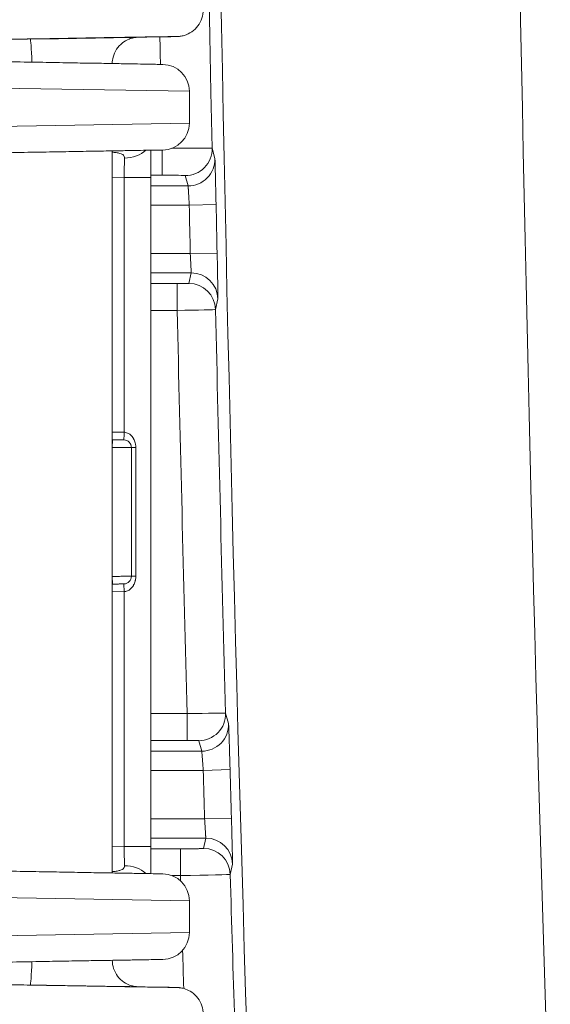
# Model space of a CAD drawing. Header units: inches. Extents: x 0 to 110, y 2 to 70.
# Tile 88 of 129: x 79.91 to 80.602, y 30.614 to 31.898. Entities that reach past the tile are written whole.
import ezdxf

# ---------------------------------------------------------------- set-up
doc = ezdxf.new("R2010")
doc.units = ezdxf.units.IN
doc.header["$LTSCALE"] = 3.25
doc.header["$MEASUREMENT"] = 0
doc.layers.add('Visible (ANSI)', color=7, linetype='Continuous', lineweight=18)
doc.layers.add('Visible Narrow (ANSI)', color=7, linetype='Continuous', lineweight=5)

msp = doc.modelspace()

# ---------------------------------------------------------------- linework, layer by layer
at = {"layer": 'Visible (ANSI)'}
for p, q in [((80.0623, 31.8754), (80.0892, 31.876)), ((80.1312, 31.8051), (80.1312, 31.7634)), ((80.0307, 31.7273), (80.0307, 30.7851)), ((80.0812, 31.6925), (80.0812, 30.8198)), ((80.0309, 31.3504), (80.0307, 31.3504)), ((80.0557, 31.3401), (80.0557, 31.3401)), ((80.0557, 31.1723), (80.0557, 31.3401)), ((80.0307, 31.162), (80.0309, 31.162)), ((80.1312, 30.7489), (80.1312, 30.7073)), ((80.0892, 30.6362), (80.0623, 30.6367))]:
    msp.add_line(p, q, dxfattribs=at)
for centre, radius, start, end in [((80.0962, 31.8051), 0.035, 0, 89), ((80.0962, 31.7634), 0.035, 271, 0), ((80.0457, 31.3401), 0.01, 359.9999, 88.9948), ((80.0457, 31.1723), 0.01, 271, 0), ((80.0962, 30.7489), 0.035, 0, 89), ((80.0962, 30.7073), 0.035, 271, 0)]:
    msp.add_arc(centre, radius, start, end, dxfattribs=at)
for points, knots in [([(80.1494, 31.9115), (80.1494, 31.9077), (80.1488, 31.9039), (80.1464, 31.8968), (80.1446, 31.8934), (80.1402, 31.8875), (80.1374, 31.8848), (80.1313, 31.8806), (80.1279, 31.8789), (80.1226, 31.8774), (80.1208, 31.877), (80.1187, 31.8767), (80.1183, 31.8767), (80.1177, 31.8766), (80.1175, 31.8766), (80.1171, 31.8766), (80.1168, 31.8766), (80.1165, 31.8765), (80.1163, 31.8765), (80.116, 31.8765), (80.1159, 31.8765), (80.1155, 31.8765), (80.1154, 31.8765), (80.1147, 31.8765), (80.1142, 31.8764), (80.1113, 31.8764), (80.1075, 31.8763), (80.0984, 31.8761), (80.0941, 31.876), (80.0892, 31.876)], [0, 0, 0, 0, 0.0287644, 0.0287644, 0.0570761, 0.0570761, 0.0854038, 0.0854038, 0.1137258, 0.1137258, 0.1274752, 0.1274752, 0.1305517, 0.1305517, 0.1326415, 0.1326415, 0.1355155, 0.1355155, 0.1385209, 0.1385209, 0.1436281, 0.1436281, 0.1560161, 0.1560161, 0.1931477, 0.1931477, 0.305274, 0.305274, 0.3785351, 0.3785351, 0.3785351, 0.3785351]), ([(80.0644, 31.8756), (80.0644, 31.8756), (80.0643, 31.8756), (80.0643, 31.8756), (80.0642, 31.8756), (80.0637, 31.8756), (80.0635, 31.8755), (80.0632, 31.8755), (80.0629, 31.8755), (80.062, 31.8754), (80.0612, 31.8753), (80.0598, 31.8751), (80.0591, 31.875), (80.0565, 31.8744), (80.0546, 31.8739), (80.0496, 31.8719), (80.0466, 31.8702), (80.0411, 31.8658), (80.0385, 31.8629), (80.0344, 31.8567), (80.0328, 31.8532), (80.0311, 31.8469), (80.0307, 31.8441), (80.0307, 31.8412)], [0.4997772, 0.4997772, 0.4997772, 0.4997772, 0.503894, 0.503894, 0.5126136, 0.5126136, 0.5147234, 0.5147234, 0.5175226, 0.5175226, 0.5231674, 0.5231674, 0.5286667, 0.5286667, 0.5435412, 0.5435412, 0.5693945, 0.5693945, 0.5977231, 0.5977231, 0.6260474, 0.6260474, 0.6476919, 0.6476919, 0.6476919, 0.6476919]), ([(80.0968, 31.8401), (80.0968, 31.8401), (80.0959, 31.8401), (80.0943, 31.8401), (80.0943, 31.8401), (80.0942, 31.8401), (80.0941, 31.8401), (80.0924, 31.8401), (80.09, 31.8402), (80.0869, 31.8402), (80.0868, 31.8402), (80.0867, 31.8402), (80.0866, 31.8402), (80.0834, 31.8403), (80.0795, 31.8404), (80.0751, 31.8404), (80.075, 31.8404), (80.0749, 31.8404), (80.0748, 31.8404), (80.0702, 31.8405), (80.0651, 31.8406), (80.0593, 31.8407), (80.0592, 31.8407), (80.0592, 31.8407), (80.0591, 31.8407), (80.0532, 31.8408), (80.0468, 31.8409), (80.0398, 31.8411), (80.0397, 31.8411), (80.0397, 31.8411), (80.0396, 31.8411), (80.0325, 31.8412), (80.0248, 31.8413), (80.0165, 31.8415), (80.0081, 31.8416), (79.9991, 31.8418), (79.9893, 31.8419), (79.9892, 31.8419), (79.9891, 31.8419), (79.989, 31.8419), (79.9794, 31.8421), (79.969, 31.8423), (79.9579, 31.8425), (79.9577, 31.8425), (79.9574, 31.8425), (79.9572, 31.8425), (79.9462, 31.8427), (79.9343, 31.8429), (79.9216, 31.8431), (79.9212, 31.8431), (79.9208, 31.8431), (79.9205, 31.8431), (79.9078, 31.8434), (79.8943, 31.8436), (79.8797, 31.8439), (79.8791, 31.8439), (79.8786, 31.8439), (79.878, 31.8439), (79.8635, 31.8441), (79.848, 31.8444), (79.8314, 31.8447)], [0, 0, 0, 0, 0.087207, 0.087207, 0.087207, 0.090909, 0.090909, 0.090909, 0.178894, 0.178894, 0.178894, 0.181818, 0.181818, 0.181818, 0.270586, 0.270586, 0.270586, 0.272727, 0.272727, 0.272727, 0.362278, 0.362278, 0.362278, 0.363636, 0.363636, 0.363636, 0.453969, 0.453969, 0.453969, 0.454545, 0.454545, 0.454545, 0.545455, 0.545455, 0.545455, 0.636364, 0.636364, 0.636364, 0.637352, 0.637352, 0.637352, 0.727273, 0.727273, 0.727273, 0.729044, 0.729044, 0.729044, 0.818182, 0.818182, 0.818182, 0.820736, 0.820736, 0.820736, 0.909091, 0.909091, 0.909091, 0.912424, 0.912424, 0.912424, 1, 1, 1, 1]), ([(79.8314, 31.7238), (79.848, 31.7241), (79.8635, 31.7244), (79.878, 31.7246), (79.8786, 31.7246), (79.8791, 31.7246), (79.8797, 31.7246), (79.8943, 31.7249), (79.9078, 31.7251), (79.9205, 31.7254), (79.9208, 31.7254), (79.9212, 31.7254), (79.9216, 31.7254), (79.9343, 31.7256), (79.9462, 31.7258), (79.9572, 31.726), (79.9574, 31.726), (79.9577, 31.726), (79.9579, 31.726), (79.969, 31.7262), (79.9794, 31.7264), (79.989, 31.7266), (79.9891, 31.7266), (79.9892, 31.7266), (79.9893, 31.7266), (79.9991, 31.7267), (80.0081, 31.7269), (80.0164, 31.727), (80.0248, 31.7272), (80.0325, 31.7273), (80.0396, 31.7274), (80.0397, 31.7274), (80.0397, 31.7274), (80.0398, 31.7274), (80.0468, 31.7276), (80.0532, 31.7277), (80.0591, 31.7278), (80.0592, 31.7278), (80.0592, 31.7278), (80.0593, 31.7278), (80.0651, 31.7279), (80.0702, 31.728), (80.0748, 31.7281), (80.0749, 31.7281), (80.075, 31.7281), (80.0751, 31.7281), (80.0795, 31.7281), (80.0834, 31.7282), (80.0866, 31.7283), (80.0867, 31.7283), (80.0868, 31.7283), (80.0869, 31.7283), (80.09, 31.7283), (80.0924, 31.7284), (80.0941, 31.7284), (80.0942, 31.7284), (80.0943, 31.7284), (80.0943, 31.7284), (80.0959, 31.7284), (80.0968, 31.7284), (80.0968, 31.7284)], [0, 0, 0, 0, 0.087577, 0.087577, 0.087577, 0.090909, 0.090909, 0.090909, 0.179265, 0.179265, 0.179265, 0.181818, 0.181818, 0.181818, 0.270957, 0.270957, 0.270957, 0.272727, 0.272727, 0.272727, 0.362648, 0.362648, 0.362648, 0.363636, 0.363636, 0.363636, 0.45434, 0.45434, 0.45434, 0.545455, 0.545455, 0.545455, 0.546032, 0.546032, 0.546032, 0.636364, 0.636364, 0.636364, 0.637724, 0.637724, 0.637724, 0.727273, 0.727273, 0.727273, 0.729415, 0.729415, 0.729415, 0.818182, 0.818182, 0.818182, 0.821108, 0.821108, 0.821108, 0.909091, 0.909091, 0.909091, 0.912795, 0.912795, 0.912795, 1, 1, 1, 1]), ([(80.0812, 31.7282), (80.0812, 31.7255), (80.0812, 31.7185), (80.0812, 31.7065), (80.0812, 31.6973), (80.0812, 31.6925)], [0.3374933, 0.3374933, 0.3374933, 0.3374933, 0.5, 0.75, 1, 1, 1, 1]), ([(80.0459, 31.3501), (80.0459, 31.3501), (80.0458, 31.3501), (80.0455, 31.3501), (80.0454, 31.3501), (80.0449, 31.3501), (80.0446, 31.3501), (80.0438, 31.3501), (80.0434, 31.3501), (80.0425, 31.3502), (80.042, 31.3502), (80.0409, 31.3502), (80.0403, 31.3502), (80.039, 31.3502), (80.0383, 31.3502), (80.0369, 31.3503), (80.0362, 31.3503), (80.0347, 31.3503), (80.0339, 31.3503), (80.0323, 31.3503), (80.0316, 31.3504), (80.0309, 31.3504)], [0.0000001, 0.0000001, 0.0000001, 0.0000001, 0.1021082, 0.1021082, 0.2000001, 0.2000001, 0.3043327, 0.3043327, 0.4, 0.4, 0.5044797, 0.5044797, 0.6, 0.6, 0.7046106, 0.7046106, 0.8, 0.8, 0.9069102, 0.9069102, 1, 1, 1, 1]), ([(80.0309, 31.162), (80.0316, 31.162), (80.0323, 31.162), (80.0339, 31.1621), (80.0347, 31.1621), (80.0362, 31.1621), (80.0369, 31.1621), (80.0383, 31.1621), (80.039, 31.1621), (80.0403, 31.1622), (80.0409, 31.1622), (80.042, 31.1622), (80.0425, 31.1622), (80.0434, 31.1622), (80.0438, 31.1622), (80.0446, 31.1622), (80.0449, 31.1622), (80.0454, 31.1623), (80.0455, 31.1623), (80.0458, 31.1623), (80.0459, 31.1623), (80.0459, 31.1623)], [0.0000001, 0.0000001, 0.0000001, 0.0000001, 0.0930899, 0.0930899, 0.2000001, 0.2000001, 0.2953895, 0.2953895, 0.4000001, 0.4000001, 0.4955204, 0.4955204, 0.6, 0.6, 0.6956674, 0.6956674, 0.8, 0.8, 0.8978919, 0.8978919, 1, 1, 1, 1]), ([(80.0812, 30.8198), (80.0812, 30.8151), (80.0812, 30.8058), (80.0812, 30.7938), (80.0812, 30.7868), (80.0812, 30.7842)], [0, 0, 0, 0, 0.25, 0.5, 0.6625067, 0.6625067, 0.6625067, 0.6625067]), ([(80.0968, 30.7839), (80.0968, 30.7839), (80.0959, 30.7839), (80.0943, 30.784), (80.0943, 30.784), (80.0942, 30.784), (80.0941, 30.784), (80.0924, 30.784), (80.09, 30.784), (80.0869, 30.7841), (80.0868, 30.7841), (80.0867, 30.7841), (80.0866, 30.7841), (80.0834, 30.7842), (80.0795, 30.7842), (80.0751, 30.7843), (80.075, 30.7843), (80.0749, 30.7843), (80.0748, 30.7843), (80.0702, 30.7844), (80.0651, 30.7845), (80.0593, 30.7846), (80.0592, 30.7846), (80.0592, 30.7846), (80.0591, 30.7846), (80.0532, 30.7847), (80.0468, 30.7848), (80.0398, 30.7849), (80.0397, 30.7849), (80.0397, 30.7849), (80.0396, 30.7849), (80.0325, 30.7851), (80.0248, 30.7852), (80.0165, 30.7853), (80.0081, 30.7855), (79.9991, 30.7856), (79.9893, 30.7858), (79.9892, 30.7858), (79.9891, 30.7858), (79.989, 30.7858), (79.9794, 30.786), (79.969, 30.7862), (79.9579, 30.7864), (79.9577, 30.7864), (79.9574, 30.7864), (79.9572, 30.7864), (79.9462, 30.7866), (79.9343, 30.7868), (79.9216, 30.787), (79.9212, 30.787), (79.9208, 30.787), (79.9205, 30.787), (79.9078, 30.7872), (79.8943, 30.7875), (79.8797, 30.7877), (79.8791, 30.7877), (79.8786, 30.7877), (79.878, 30.7877), (79.8635, 30.788), (79.848, 30.7883), (79.8314, 30.7886)], [0, 0, 0, 0, 0.0872047, 0.0872047, 0.0872047, 0.0909091, 0.0909091, 0.0909091, 0.1788924, 0.1788924, 0.1788924, 0.1818182, 0.1818182, 0.1818182, 0.2705845, 0.2705845, 0.2705845, 0.2727273, 0.2727273, 0.2727273, 0.362276, 0.362276, 0.362276, 0.3636364, 0.3636364, 0.3636364, 0.4539678, 0.4539678, 0.4539678, 0.4545455, 0.4545455, 0.4545455, 0.5454545, 0.5454545, 0.5454545, 0.6363636, 0.6363636, 0.6363636, 0.6373516, 0.6373516, 0.6373516, 0.7272727, 0.7272727, 0.7272727, 0.7290431, 0.7290431, 0.7290431, 0.8181818, 0.8181818, 0.8181818, 0.8207352, 0.8207352, 0.8207352, 0.9090909, 0.9090909, 0.9090909, 0.9124234, 0.9124234, 0.9124234, 1, 1, 1, 1]), ([(79.8314, 30.6677), (79.848, 30.668), (79.8635, 30.6682), (79.878, 30.6685), (79.8786, 30.6685), (79.8791, 30.6685), (79.8797, 30.6685), (79.8943, 30.6688), (79.9078, 30.669), (79.9205, 30.6692), (79.9208, 30.6692), (79.9212, 30.6692), (79.9216, 30.6692), (79.9343, 30.6695), (79.9462, 30.6697), (79.9572, 30.6699), (79.9574, 30.6699), (79.9577, 30.6699), (79.9579, 30.6699), (79.969, 30.6701), (79.9794, 30.6703), (79.989, 30.6704), (79.9891, 30.6704), (79.9892, 30.6704), (79.9893, 30.6704), (79.9991, 30.6706), (80.0081, 30.6708), (80.0164, 30.6709), (80.0248, 30.671), (80.0325, 30.6712), (80.0396, 30.6713), (80.0397, 30.6713), (80.0397, 30.6713), (80.0398, 30.6713), (80.0468, 30.6714), (80.0532, 30.6715), (80.0591, 30.6716), (80.0592, 30.6716), (80.0592, 30.6717), (80.0593, 30.6717), (80.0651, 30.6718), (80.0702, 30.6718), (80.0748, 30.6719), (80.0749, 30.6719), (80.075, 30.6719), (80.0751, 30.6719), (80.0795, 30.672), (80.0834, 30.6721), (80.0866, 30.6721), (80.0867, 30.6721), (80.0868, 30.6721), (80.0869, 30.6721), (80.09, 30.6722), (80.0924, 30.6722), (80.0941, 30.6723), (80.0942, 30.6723), (80.0943, 30.6723), (80.0943, 30.6723), (80.0959, 30.6723), (80.0968, 30.6723), (80.0968, 30.6723)], [0, 0, 0, 0, 0.087576, 0.087576, 0.087576, 0.090909, 0.090909, 0.090909, 0.179264, 0.179264, 0.179264, 0.181818, 0.181818, 0.181818, 0.270956, 0.270956, 0.270956, 0.272727, 0.272727, 0.272727, 0.362648, 0.362648, 0.362648, 0.363636, 0.363636, 0.363636, 0.454339, 0.454339, 0.454339, 0.545455, 0.545455, 0.545455, 0.546031, 0.546031, 0.546031, 0.636364, 0.636364, 0.636364, 0.637722, 0.637722, 0.637722, 0.727273, 0.727273, 0.727273, 0.729414, 0.729414, 0.729414, 0.818182, 0.818182, 0.818182, 0.821106, 0.821106, 0.821106, 0.909091, 0.909091, 0.909091, 0.912793, 0.912793, 0.912793, 1, 1, 1, 1]), ([(80.0307, 30.6712), (80.0307, 30.6675), (80.0314, 30.6638), (80.0337, 30.6569), (80.0355, 30.6535), (80.0399, 30.6475), (80.0427, 30.6449), (80.0488, 30.6407), (80.0522, 30.639), (80.0576, 30.6375), (80.0594, 30.6371), (80.0616, 30.6368), (80.062, 30.6367), (80.0627, 30.6367), (80.0629, 30.6367), (80.0633, 30.6366), (80.0635, 30.6366), (80.0638, 30.6366), (80.0639, 30.6366), (80.0641, 30.6366), (80.0642, 30.6366), (80.0643, 30.6366), (80.0644, 30.6366), (80.0644, 30.6366)], [0.001019, 0.001019, 0.001019, 0.001019, 0.0287617, 0.0287617, 0.0570732, 0.0570732, 0.0854005, 0.0854005, 0.1137242, 0.1137242, 0.1275977, 0.1275977, 0.1311801, 0.1311801, 0.1332933, 0.1332933, 0.1356983, 0.1356983, 0.1380997, 0.1380997, 0.1419786, 0.1419786, 0.1493929, 0.1493929, 0.1493929, 0.1493929]), ([(80.0892, 30.6362), (80.0994, 30.636), (80.1068, 30.6359), (80.1132, 30.6357), (80.1143, 30.6357), (80.1155, 30.6357), (80.1156, 30.6357), (80.1159, 30.6357), (80.1161, 30.6357), (80.1165, 30.6356), (80.1166, 30.6356), (80.1169, 30.6356), (80.1171, 30.6356), (80.1176, 30.6356), (80.1181, 30.6355), (80.1194, 30.6353), (80.1204, 30.6352), (80.1224, 30.6348), (80.1234, 30.6345), (80.1271, 30.6335), (80.1297, 30.6323), (80.1353, 30.629), (80.1382, 30.6266), (80.1431, 30.6211), (80.1451, 30.6179), (80.1481, 30.6111), (80.149, 30.6074), (80.1494, 30.6027), (80.1494, 30.6017), (80.1494, 30.6007)], [0, 0, 0, 0, 0.1513898, 0.1513898, 0.2256786, 0.2256786, 0.2342468, 0.2342468, 0.2406883, 0.2406883, 0.2434453, 0.2434453, 0.2453223, 0.2453223, 0.2491429, 0.2491429, 0.2567376, 0.2567376, 0.2645752, 0.2645752, 0.2862193, 0.2862193, 0.3139819, 0.3139819, 0.3423103, 0.3423103, 0.3706368, 0.3706368, 0.3782461, 0.3782461, 0.3782461, 0.3782461])]:
    msp.add_open_spline(points, degree=3, knots=knots, dxfattribs=at)
at = {"layer": 'Visible Narrow (ANSI)'}
for p, q in [((80.0623, 31.8754), (80.0891, 31.876)), ((80.1312, 31.8051), (79.8581, 31.8097)), ((79.8581, 31.7588), (80.1312, 31.7634)), ((80.0959, 31.7284), (80.0959, 31.6955)), ((80.1645, 31.7173), (80.1609, 31.7307)), ((80.0959, 31.6955), (80.0812, 31.6955)), ((80.1295, 31.6816), (80.1259, 31.695)), ((80.0462, 31.6926), (80.0307, 31.6923)), ((80.0462, 31.6925), (80.0812, 31.6925)), ((80.0462, 31.6925), (80.0462, 31.3601)), ((80.1295, 31.6816), (80.0812, 31.6816)), ((80.131, 31.6566), (80.0812, 31.6566)), ((80.166, 31.6573), (80.131, 31.6566)), ((80.0812, 31.5932), (80.1324, 31.5932)), ((80.1674, 31.5939), (80.1324, 31.5932)), ((80.0812, 31.5682), (80.1335, 31.5682)), ((80.1304, 31.5544), (80.1335, 31.5682)), ((80.0812, 31.5542), (80.1154, 31.5542)), ((80.1154, 31.5192), (80.1154, 31.5542)), ((80.1654, 31.5202), (80.1685, 31.534)), ((80.0812, 31.5192), (80.1154, 31.5192)), ((80.0462, 31.3601), (80.0307, 31.3604)), ((80.0307, 31.3404), (80.0309, 31.3504)), ((80.0614, 31.1723), (80.0614, 31.3401)), ((80.0307, 31.172), (80.0309, 31.162)), ((80.0614, 31.1723), (80.0557, 31.1723)), ((80.0307, 31.152), (80.0462, 31.1523)), ((80.0462, 31.1523), (80.0462, 30.8198)), ((80.1285, 30.993), (80.0812, 30.993)), ((80.1285, 30.993), (80.1285, 30.958)), ((80.1823, 30.98), (80.1785, 30.9937)), ((80.1285, 30.958), (80.0812, 30.958)), ((80.1474, 30.944), (80.1435, 30.9577)), ((80.1474, 30.944), (80.0812, 30.944)), ((80.1493, 30.919), (80.0812, 30.919)), ((80.1843, 30.92), (80.1493, 30.919)), ((80.0812, 30.8556), (80.1511, 30.8556)), ((80.1861, 30.8566), (80.1511, 30.8556)), ((80.0307, 30.8201), (80.0462, 30.8198)), ((80.0812, 30.8306), (80.1525, 30.8306)), ((80.1496, 30.8171), (80.1525, 30.8306)), ((80.0812, 30.8198), (80.0462, 30.8198)), ((80.0812, 30.8166), (80.1196, 30.8166)), ((80.1196, 30.7816), (80.1196, 30.8166)), ((80.1845, 30.7832), (80.1875, 30.7966)), ((80.1087, 30.7816), (80.1196, 30.7816)), ((80.1312, 30.7489), (79.8581, 30.7536)), ((79.8581, 30.7027), (80.1312, 30.7073)), ((80.0891, 30.6362), (80.0623, 30.6367))]:
    msp.add_line(p, q, dxfattribs=at)
for radius, start, end in [(112.5149, 178.131383, 181.868617), (112.1249, 178.131383, 181.868617), (112.5304, 178.809582, 181.190418), (112.5954, 181.115784, 181.134059), (112.5617, 181.227853, 181.260132), (112.5267, 181.227853, 181.260132), (112.5804, 181.297579, 181.565469), (112.5304, 181.29762, 181.56581), (112.5617, 181.603397, 181.635681), (112.5267, 181.603397, 181.635681), (112.5954, 181.67285, 181.676319), (112.5304, 181.673031, 181.868617), (112.5954, 181.722473, 181.747817)]:
    msp.add_arc((192.6669, 34.0686), radius, start, end, dxfattribs=at)
for centre, major_axis, ratio, start_param, end_param in [((79.9243, 31.8383), (-0.0006, 0.035), 0.047122, 4.848708, 6.282388), ((79.937, 31.8383), (-0.0006, 0.035), 0.047122, 6.282336, 6.283184), ((80.0462, 31.743), (-0.035, 0), 0.720187, 1.583367, 2.507868), ((80.0959, 31.73), (0.065, 0.0007), 0.008053, 0.004464, 1.375205), ((80.1259, 31.73), (0.0338, 0.0091), 0.999837, 4.447965, 6.039458), ((80.0462, 31.6926), (-0.0006, -0.035), 0.000016, 3.908171, 4.712255), ((80.1295, 31.7165), (0.0338, 0.0092), 0.999837, 4.447851, 6.039465), ((80.0959, 31.695), (0.03, 0), 0.017452, 0.004827, 1.570757), ((80.1335, 31.5332), (0.0341, -0.0078), 0.99984, 0.246266, 1.794463), ((80.1304, 31.5194), (0.0341, -0.0078), 0.99984, 0.246272, 1.794349), ((80.1154, 31.5194), (0.05, 0.0008), 0.005236, 4.712378, 6.278859), ((80.0657, 31.3401), (-0.01, 0), 0.000114, 0.000063, 1.123064), ((80.1285, 30.9927), (0.05, 0.001), 0.005233, 0.004444, 1.570791), ((80.1435, 30.9927), (0.0337, 0.0094), 0.999836, 4.441831, 6.039875), ((80.1474, 30.979), (0.0337, 0.0094), 0.999836, 4.441716, 6.039883), ((80.1525, 30.7956), (0.0342, -0.0076), 0.99984, 0.246616, 1.78826), ((80.0462, 30.8198), (0.0006, -0.035), 0.000016, 4.712319, 5.51618), ((80.1496, 30.7821), (0.0342, -0.0075), 0.99984, 0.246622, 1.788147), ((80.0462, 30.7694), (-0.035, 0), 0.720199, 3.775374, 4.699833), ((80.1196, 30.7822), (0.065, 0.001), 0.008058, 4.712344, 6.278917), ((79.9243, 30.6739), (-0.0006, -0.035), 0.047122, 0.000786, 1.440233)]:
    msp.add_ellipse(centre, major_axis=major_axis, ratio=ratio, start_param=start_param, end_param=end_param, dxfattribs=at)
for points, knots in [([(80.0891, 31.876), (80.0949, 31.8761), (80.0997, 31.8762), (80.1035, 31.8762), (80.1039, 31.8762), (80.1043, 31.8762), (80.1046, 31.8762), (80.1084, 31.8763), (80.1112, 31.8764), (80.1129, 31.8764), (80.113, 31.8764), (80.1132, 31.8764), (80.1133, 31.8764), (80.1149, 31.8765), (80.1154, 31.8765), (80.1148, 31.8765), (80.1148, 31.8765), (80.1147, 31.8765), (80.1147, 31.8765), (80.114, 31.8765), (80.1121, 31.8765), (80.1092, 31.8764), (80.1091, 31.8764), (80.109, 31.8764), (80.1089, 31.8764), (80.1058, 31.8764), (80.1015, 31.8763), (80.0962, 31.8762), (80.0961, 31.8762), (80.096, 31.8762), (80.096, 31.8762), (80.0905, 31.8761), (80.084, 31.876), (80.0765, 31.8759), (80.0691, 31.8758), (80.0606, 31.8756), (80.0514, 31.8755), (80.0512, 31.8755), (80.051, 31.8755), (80.0507, 31.8755), (80.0417, 31.8753), (80.0318, 31.8752), (80.0214, 31.875), (80.021, 31.875), (80.0205, 31.875), (80.0201, 31.875), (80.0099, 31.8748), (79.999, 31.8746), (79.9879, 31.8744), (79.9872, 31.8744), (79.9865, 31.8744), (79.9858, 31.8744), (79.9749, 31.8742), (79.9635, 31.874), (79.9521, 31.8738), (79.9512, 31.8738), (79.9502, 31.8738), (79.9493, 31.8737), (79.9381, 31.8735), (79.9267, 31.8733), (79.9155, 31.8732), (79.9144, 31.8731), (79.9132, 31.8731), (79.9121, 31.8731), (79.9011, 31.8729), (79.8902, 31.8727), (79.8795, 31.8725), (79.8782, 31.8725), (79.8769, 31.8725), (79.8756, 31.8724), (79.8652, 31.8723), (79.8552, 31.8721), (79.8456, 31.8719), (79.8442, 31.8719), (79.8428, 31.8719), (79.8414, 31.8718), (79.8322, 31.8717), (79.8235, 31.8715), (79.8152, 31.8714)], [0, 0, 0, 0, 0.06521, 0.06521, 0.06521, 0.071429, 0.071429, 0.071429, 0.137969, 0.137969, 0.137969, 0.142857, 0.142857, 0.142857, 0.210685, 0.210685, 0.210685, 0.214286, 0.214286, 0.214286, 0.283408, 0.283408, 0.283408, 0.285714, 0.285714, 0.285714, 0.35613, 0.35613, 0.35613, 0.357143, 0.357143, 0.357143, 0.428571, 0.428571, 0.428571, 0.5, 0.5, 0.5, 0.501571, 0.501571, 0.501571, 0.571429, 0.571429, 0.571429, 0.574292, 0.574292, 0.574292, 0.642857, 0.642857, 0.642857, 0.647015, 0.647015, 0.647015, 0.714286, 0.714286, 0.714286, 0.719738, 0.719738, 0.719738, 0.785714, 0.785714, 0.785714, 0.792464, 0.792464, 0.792464, 0.857143, 0.857143, 0.857143, 0.865178, 0.865178, 0.865178, 0.928571, 0.928571, 0.928571, 0.937963, 0.937963, 0.937963, 1, 1, 1, 1]), ([(79.9237, 31.8733), (79.9142, 31.8731), (79.8958, 31.8728), (79.869, 31.8723), (79.8451, 31.8719), (79.8248, 31.8715), (79.8092, 31.8712), (79.7989, 31.871), (79.7946, 31.8709), (79.7951, 31.8709), (79.7959, 31.8709)], [0, 0, 0, 0, 0.0666667, 0.1333333, 0.2, 0.2666667, 0.3333333, 0.4, 0.4666667, 0.520916, 0.520916, 0.520916, 0.520916]), ([(80.0307, 31.7255), (80.0325, 31.7254), (80.0341, 31.7252), (80.0375, 31.7248), (80.0391, 31.7244), (80.0406, 31.724), (80.0407, 31.724), (80.042, 31.7236), (80.0431, 31.7231), (80.0441, 31.7224), (80.0442, 31.7224), (80.0451, 31.7218), (80.0456, 31.7212), (80.0461, 31.7203), (80.0462, 31.7201), (80.0465, 31.7193), (80.0467, 31.7186), (80.0466, 31.7178)], [0.2993544, 0.2993544, 0.2993544, 0.2993544, 0.4233381, 0.4233381, 0.5714286, 0.5714286, 0.577506, 0.577506, 0.7142857, 0.7142857, 0.7318619, 0.7318619, 0.8571429, 0.8571429, 0.8861361, 0.8861361, 1, 1, 1, 1]), ([(80.166, 31.6573), (80.166, 31.6604), (80.1659, 31.6633), (80.1658, 31.666), (80.1658, 31.6687), (80.1657, 31.6713), (80.1657, 31.6737), (80.1656, 31.6762), (80.1656, 31.6786), (80.1655, 31.6809), (80.1655, 31.6833), (80.1654, 31.6856), (80.1654, 31.6879), (80.1653, 31.6902), (80.1652, 31.6924), (80.1652, 31.6947), (80.1651, 31.6969), (80.1651, 31.6991), (80.165, 31.7013), (80.165, 31.7034), (80.1649, 31.7055), (80.1649, 31.7074), (80.1648, 31.7094), (80.1648, 31.7111), (80.1647, 31.7126), (80.1647, 31.714), (80.1646, 31.7152), (80.1646, 31.716), (80.1646, 31.7168), (80.1645, 31.7172), (80.1645, 31.7173)], [0, 0, 0, 0, 0.1, 0.1, 0.1, 0.2, 0.2, 0.2, 0.3, 0.3, 0.3, 0.4, 0.4, 0.4, 0.5, 0.5, 0.5, 0.6, 0.6, 0.6, 0.7, 0.7, 0.7, 0.8, 0.8, 0.8, 0.9, 0.9, 0.9, 1, 1, 1, 1]), ([(80.131, 31.6566), (80.131, 31.6577), (80.1309, 31.6587), (80.1309, 31.6597), (80.1309, 31.6599), (80.1309, 31.66), (80.1309, 31.6602), (80.1308, 31.6613), (80.1307, 31.6624), (80.1307, 31.6634), (80.1306, 31.6644), (80.1306, 31.6654), (80.1305, 31.6664), (80.1305, 31.6674), (80.1304, 31.6683), (80.1304, 31.6693), (80.1303, 31.6703), (80.1302, 31.6712), (80.1302, 31.6721), (80.1301, 31.6731), (80.1301, 31.674), (80.13, 31.6749), (80.13, 31.675), (80.13, 31.6751), (80.13, 31.6752), (80.13, 31.676), (80.1299, 31.6767), (80.1299, 31.6775), (80.1299, 31.6776), (80.1298, 31.6777), (80.1298, 31.6778), (80.1298, 31.6785), (80.1298, 31.6791), (80.1297, 31.6796), (80.1297, 31.6797), (80.1297, 31.6798), (80.1297, 31.6799), (80.1297, 31.6804), (80.1296, 31.6807), (80.1296, 31.681), (80.1296, 31.6811), (80.1296, 31.6812), (80.1296, 31.6812), (80.1296, 31.6814), (80.1295, 31.6815), (80.1295, 31.6816)], [0, 0, 0, 0, 0.086893, 0.086893, 0.086893, 0.1, 0.1, 0.1, 0.2, 0.2, 0.2, 0.3, 0.3, 0.3, 0.4, 0.4, 0.4, 0.5, 0.5, 0.5, 0.6, 0.6, 0.6, 0.610586, 0.610586, 0.610586, 0.7, 0.7, 0.7, 0.715253, 0.715253, 0.715253, 0.8, 0.8, 0.8, 0.819998, 0.819998, 0.819998, 0.9, 0.9, 0.9, 0.92487, 0.92487, 0.92487, 1, 1, 1, 1]), ([(80.1335, 31.5682), (80.1335, 31.5682), (80.1335, 31.5683), (80.1335, 31.5684), (80.1335, 31.5685), (80.1335, 31.5687), (80.1335, 31.569), (80.1335, 31.5693), (80.1335, 31.5696), (80.1335, 31.57), (80.1335, 31.5705), (80.1335, 31.571), (80.1334, 31.5716), (80.1334, 31.5722), (80.1334, 31.5729), (80.1334, 31.5737), (80.1333, 31.5745), (80.1333, 31.5755), (80.1332, 31.5766), (80.1332, 31.5777), (80.1331, 31.5789), (80.1331, 31.5802), (80.133, 31.5814), (80.1329, 31.5828), (80.1329, 31.5842), (80.1328, 31.5857), (80.1327, 31.5871), (80.1327, 31.5886), (80.1326, 31.5901), (80.1325, 31.5916), (80.1324, 31.5932)], [0, 0, 0, 0, 0.1, 0.1, 0.1, 0.2, 0.2, 0.2, 0.3, 0.3, 0.3, 0.4, 0.4, 0.4, 0.5, 0.5, 0.5, 0.6, 0.6, 0.6, 0.7, 0.7, 0.7, 0.8, 0.8, 0.8, 0.9, 0.9, 0.9, 1, 1, 1, 1]), ([(80.1685, 31.534), (80.1685, 31.534), (80.1685, 31.5342), (80.1685, 31.5345), (80.1685, 31.5349), (80.1685, 31.5353), (80.1685, 31.536), (80.1685, 31.5366), (80.1685, 31.5374), (80.1685, 31.5384), (80.1685, 31.5394), (80.1685, 31.5407), (80.1684, 31.5421), (80.1684, 31.5436), (80.1684, 31.5453), (80.1684, 31.5473), (80.1683, 31.5493), (80.1683, 31.5516), (80.1682, 31.5542), (80.1682, 31.5568), (80.1681, 31.5596), (80.1681, 31.5627), (80.168, 31.5658), (80.1679, 31.5691), (80.1679, 31.5725), (80.1678, 31.5759), (80.1677, 31.5795), (80.1677, 31.583), (80.1676, 31.5866), (80.1675, 31.5902), (80.1674, 31.5939)], [0, 0, 0, 0, 0.1, 0.1, 0.1, 0.2, 0.2, 0.2, 0.3, 0.3, 0.3, 0.4, 0.4, 0.4, 0.5, 0.5, 0.5, 0.6, 0.6, 0.6, 0.7, 0.7, 0.7, 0.8, 0.8, 0.8, 0.9, 0.9, 0.9, 1, 1, 1, 1]), ([(80.1154, 31.5542), (80.1158, 31.5542), (80.1163, 31.5542), (80.1167, 31.5542), (80.117, 31.5542), (80.1173, 31.5542), (80.1175, 31.5542), (80.118, 31.5542), (80.1185, 31.5542), (80.1189, 31.5542), (80.1192, 31.5542), (80.1194, 31.5542), (80.1197, 31.5542), (80.1202, 31.5542), (80.1207, 31.5542), (80.1211, 31.5542), (80.1214, 31.5542), (80.1216, 31.5542), (80.1219, 31.5542), (80.1224, 31.5542), (80.1229, 31.5542), (80.1234, 31.5542), (80.1237, 31.5542), (80.1239, 31.5542), (80.1241, 31.5542), (80.1247, 31.5542), (80.1252, 31.5542), (80.1257, 31.5543), (80.1259, 31.5543), (80.1261, 31.5543), (80.1263, 31.5543), (80.1268, 31.5543), (80.1273, 31.5543), (80.1278, 31.5543), (80.128, 31.5543), (80.1282, 31.5543), (80.1283, 31.5543), (80.1288, 31.5543), (80.1291, 31.5543), (80.1295, 31.5544), (80.1296, 31.5544), (80.1297, 31.5544), (80.1298, 31.5544), (80.1301, 31.5544), (80.1303, 31.5544), (80.1303, 31.5544), (80.1304, 31.5544), (80.1304, 31.5544), (80.1304, 31.5544)], [0, 0, 0, 0, 0.077649, 0.077649, 0.077649, 0.125, 0.125, 0.125, 0.204706, 0.204706, 0.204706, 0.25, 0.25, 0.25, 0.331966, 0.331966, 0.331966, 0.375, 0.375, 0.375, 0.459171, 0.459171, 0.459171, 0.5, 0.5, 0.5, 0.586362, 0.586362, 0.586362, 0.625, 0.625, 0.625, 0.713718, 0.713718, 0.713718, 0.75, 0.75, 0.75, 0.840852, 0.840852, 0.840852, 0.875, 0.875, 0.875, 0.968557, 0.968557, 0.968557, 1, 1, 1, 1]), ([(80.0462, 31.3601), (80.0462, 31.3588), (80.0461, 31.3575), (80.0461, 31.3563), (80.0461, 31.3551), (80.046, 31.354), (80.046, 31.353), (80.046, 31.3521), (80.0459, 31.3514), (80.0459, 31.3509), (80.0459, 31.3504), (80.0459, 31.3501), (80.0459, 31.3501)], [0, 0, 0, 0, 0.25, 0.25, 0.25, 0.5, 0.5, 0.5, 0.75, 0.75, 0.75, 1, 1, 1, 1]), ([(80.0614, 31.3401), (80.0614, 31.3418), (80.0612, 31.3435), (80.0609, 31.3452), (80.0608, 31.3455), (80.0607, 31.3459), (80.0606, 31.3463), (80.0601, 31.3481), (80.0594, 31.3499), (80.0586, 31.3515), (80.0584, 31.3518), (80.0583, 31.352), (80.0582, 31.3522), (80.0572, 31.3539), (80.0561, 31.3552), (80.0549, 31.3564), (80.0548, 31.3565), (80.0546, 31.3566), (80.0545, 31.3567), (80.0533, 31.3578), (80.0519, 31.3586), (80.0506, 31.3591), (80.0491, 31.3598), (80.0477, 31.3601), (80.0462, 31.3601)], [0, 0, 0, 0, 0.1651246, 0.1651246, 0.1651246, 0.2, 0.2, 0.2, 0.3747843, 0.3747843, 0.3747843, 0.4, 0.4, 0.4, 0.5824094, 0.5824094, 0.5824094, 0.6, 0.6, 0.6, 0.7904834, 0.7904834, 0.7904834, 1, 1, 1, 1]), ([(80.0462, 31.1523), (80.0476, 31.1523), (80.049, 31.1526), (80.0504, 31.1531), (80.0505, 31.1532), (80.0505, 31.1532), (80.0506, 31.1532), (80.0519, 31.1538), (80.0533, 31.1546), (80.0545, 31.1557), (80.0547, 31.1558), (80.0548, 31.1559), (80.0549, 31.1561), (80.0561, 31.1572), (80.0572, 31.1585), (80.0582, 31.1601), (80.0583, 31.1604), (80.0585, 31.1607), (80.0586, 31.1609), (80.0595, 31.1625), (80.0601, 31.1643), (80.0606, 31.166), (80.0607, 31.1664), (80.0608, 31.1668), (80.0609, 31.1672), (80.0612, 31.1689), (80.0614, 31.1705), (80.0614, 31.1723)], [0, 0, 0, 0, 0.2, 0.2, 0.2, 0.2112972, 0.2112972, 0.2112972, 0.4, 0.4, 0.4, 0.4198981, 0.4198981, 0.4198981, 0.6, 0.6, 0.6, 0.6283846, 0.6283846, 0.6283846, 0.8, 0.8, 0.8, 0.8385545, 0.8385545, 0.8385545, 1, 1, 1, 1]), ([(80.0462, 31.1523), (80.0462, 31.1536), (80.0461, 31.1549), (80.0461, 31.1561), (80.046, 31.1573), (80.046, 31.1584), (80.046, 31.1593), (80.0459, 31.1603), (80.0459, 31.161), (80.0459, 31.1615), (80.0459, 31.162), (80.0459, 31.1623), (80.0459, 31.1623)], [0, 0, 0, 0, 0.25, 0.25, 0.25, 0.5, 0.5, 0.5, 0.75, 0.75, 0.75, 1, 1, 1, 1]), ([(80.1843, 30.92), (80.1842, 30.923), (80.1841, 30.9259), (80.184, 30.9287), (80.1839, 30.9314), (80.1839, 30.9339), (80.1838, 30.9364), (80.1837, 30.9389), (80.1836, 30.9412), (80.1836, 30.9436), (80.1835, 30.9459), (80.1834, 30.9483), (80.1834, 30.9505), (80.1833, 30.9528), (80.1832, 30.9551), (80.1832, 30.9574), (80.1831, 30.9596), (80.183, 30.9618), (80.183, 30.964), (80.1829, 30.9661), (80.1828, 30.9682), (80.1827, 30.9701), (80.1827, 30.972), (80.1826, 30.9738), (80.1826, 30.9752), (80.1825, 30.9767), (80.1825, 30.9779), (80.1824, 30.9787), (80.1824, 30.9794), (80.1824, 30.9799), (80.1823, 30.98)], [0, 0, 0, 0, 0.1, 0.1, 0.1, 0.2, 0.2, 0.2, 0.3, 0.3, 0.3, 0.4, 0.4, 0.4, 0.5, 0.5, 0.5, 0.6, 0.6, 0.6, 0.7, 0.7, 0.7, 0.8, 0.8, 0.8, 0.9, 0.9, 0.9, 1, 1, 1, 1]), ([(80.1435, 30.9577), (80.1435, 30.9577), (80.1435, 30.9577), (80.1434, 30.9577), (80.1434, 30.9577), (80.1434, 30.9578), (80.1434, 30.9578), (80.1433, 30.9578), (80.1432, 30.9578), (80.143, 30.9578), (80.143, 30.9578), (80.1429, 30.9578), (80.1429, 30.9578), (80.1427, 30.9578), (80.1425, 30.9578), (80.1422, 30.9578), (80.1422, 30.9578), (80.1421, 30.9578), (80.142, 30.9578), (80.1417, 30.9578), (80.1414, 30.9579), (80.141, 30.9579), (80.1409, 30.9579), (80.1408, 30.9579), (80.1407, 30.9579), (80.1402, 30.9579), (80.1398, 30.9579), (80.1392, 30.9579), (80.139, 30.9579), (80.1389, 30.9579), (80.1387, 30.9579), (80.1381, 30.9579), (80.1374, 30.9579), (80.1366, 30.9579), (80.1365, 30.9579), (80.1363, 30.9579), (80.1361, 30.9579), (80.1352, 30.958), (80.1343, 30.958), (80.1333, 30.958), (80.1331, 30.958), (80.1329, 30.958), (80.1326, 30.958), (80.1316, 30.958), (80.1305, 30.958), (80.1293, 30.958), (80.1291, 30.958), (80.1288, 30.958), (80.1285, 30.958)], [0, 0, 0, 0, 0.094953, 0.094953, 0.094953, 0.125, 0.125, 0.125, 0.220921, 0.220921, 0.220921, 0.25, 0.25, 0.25, 0.347027, 0.347027, 0.347027, 0.375, 0.375, 0.375, 0.473097, 0.473097, 0.473097, 0.5, 0.5, 0.5, 0.599175, 0.599175, 0.599175, 0.625, 0.625, 0.625, 0.725357, 0.725357, 0.725357, 0.75, 0.75, 0.75, 0.851352, 0.851352, 0.851352, 0.875, 0.875, 0.875, 0.977817, 0.977817, 0.977817, 1, 1, 1, 1]), ([(80.1493, 30.919), (80.1492, 30.9201), (80.1491, 30.9212), (80.1491, 30.9222), (80.149, 30.9223), (80.149, 30.9225), (80.149, 30.9226), (80.149, 30.9238), (80.1489, 30.9248), (80.1488, 30.9258), (80.1487, 30.9269), (80.1487, 30.9279), (80.1486, 30.9288), (80.1485, 30.9298), (80.1485, 30.9308), (80.1484, 30.9317), (80.1483, 30.9327), (80.1482, 30.9336), (80.1482, 30.9346), (80.1481, 30.9355), (80.148, 30.9364), (80.148, 30.9373), (80.148, 30.9374), (80.148, 30.9375), (80.1479, 30.9376), (80.1479, 30.9384), (80.1478, 30.9392), (80.1478, 30.9399), (80.1478, 30.94), (80.1477, 30.9401), (80.1477, 30.9403), (80.1477, 30.9409), (80.1476, 30.9415), (80.1476, 30.942), (80.1476, 30.9422), (80.1476, 30.9423), (80.1475, 30.9424), (80.1475, 30.9428), (80.1475, 30.9432), (80.1474, 30.9435), (80.1474, 30.9435), (80.1474, 30.9436), (80.1474, 30.9437), (80.1474, 30.9439), (80.1474, 30.944), (80.1474, 30.944)], [0, 0, 0, 0, 0.086901, 0.086901, 0.086901, 0.1, 0.1, 0.1, 0.2, 0.2, 0.2, 0.3, 0.3, 0.3, 0.4, 0.4, 0.4, 0.5, 0.5, 0.5, 0.6, 0.6, 0.6, 0.610615, 0.610615, 0.610615, 0.7, 0.7, 0.7, 0.715286, 0.715286, 0.715286, 0.8, 0.8, 0.8, 0.820036, 0.820036, 0.820036, 0.9, 0.9, 0.9, 0.924912, 0.924912, 0.924912, 1, 1, 1, 1]), ([(80.1525, 30.8306), (80.1525, 30.8306), (80.1525, 30.8306), (80.1525, 30.8306), (80.1525, 30.8306), (80.1526, 30.8307), (80.1526, 30.8308), (80.1526, 30.8309), (80.1526, 30.8309), (80.1526, 30.8309), (80.1526, 30.8311), (80.1525, 30.8312), (80.1525, 30.8314), (80.1525, 30.8315), (80.1525, 30.8316), (80.1525, 30.8317), (80.1525, 30.8319), (80.1525, 30.8322), (80.1525, 30.8325), (80.1525, 30.8326), (80.1525, 30.8328), (80.1525, 30.833), (80.1525, 30.8333), (80.1524, 30.8336), (80.1524, 30.834), (80.1524, 30.8343), (80.1524, 30.8346), (80.1524, 30.835), (80.1524, 30.8354), (80.1523, 30.8357), (80.1523, 30.8362), (80.1523, 30.8367), (80.1522, 30.8372), (80.1522, 30.8378), (80.1522, 30.8382), (80.1522, 30.8386), (80.1521, 30.839), (80.1521, 30.8398), (80.152, 30.8406), (80.152, 30.8415), (80.152, 30.8419), (80.1519, 30.8422), (80.1519, 30.8426), (80.1519, 30.8436), (80.1518, 30.8448), (80.1517, 30.8459), (80.1517, 30.8462), (80.1517, 30.8464), (80.1517, 30.8467), (80.1516, 30.8481), (80.1515, 30.8496), (80.1514, 30.8511), (80.1513, 30.8526), (80.1512, 30.8541), (80.1511, 30.8556)], [0, 0, 0, 0, 0.010352, 0.010352, 0.010352, 0.1, 0.1, 0.1, 0.120328, 0.120328, 0.120328, 0.2, 0.2, 0.2, 0.23061, 0.23061, 0.23061, 0.3, 0.3, 0.3, 0.340814, 0.340814, 0.340814, 0.4, 0.4, 0.4, 0.450867, 0.450867, 0.450867, 0.5, 0.5, 0.5, 0.561181, 0.561181, 0.561181, 0.6, 0.6, 0.6, 0.671545, 0.671545, 0.671545, 0.7, 0.7, 0.7, 0.781738, 0.781738, 0.781738, 0.8, 0.8, 0.8, 0.9, 0.9, 0.9, 1, 1, 1, 1]), ([(80.1875, 30.7966), (80.1875, 30.7967), (80.1875, 30.7969), (80.1875, 30.7972), (80.1875, 30.7975), (80.1875, 30.798), (80.1875, 30.7987), (80.1875, 30.7993), (80.1875, 30.8001), (80.1875, 30.8011), (80.1875, 30.8021), (80.1874, 30.8033), (80.1874, 30.8048), (80.1874, 30.8062), (80.1873, 30.8079), (80.1873, 30.81), (80.1872, 30.812), (80.1872, 30.8143), (80.1871, 30.8168), (80.1871, 30.8194), (80.187, 30.8223), (80.1869, 30.8254), (80.1868, 30.8285), (80.1867, 30.8318), (80.1866, 30.8352), (80.1866, 30.8386), (80.1865, 30.8421), (80.1864, 30.8457), (80.1863, 30.8493), (80.1862, 30.8529), (80.1861, 30.8566)], [0, 0, 0, 0, 0.1, 0.1, 0.1, 0.2, 0.2, 0.2, 0.3, 0.3, 0.3, 0.4, 0.4, 0.4, 0.5, 0.5, 0.5, 0.6, 0.6, 0.6, 0.7, 0.7, 0.7, 0.8, 0.8, 0.8, 0.9, 0.9, 0.9, 1, 1, 1, 1]), ([(80.1196, 30.8166), (80.1197, 30.8166), (80.1198, 30.8166), (80.1199, 30.8166), (80.121, 30.8166), (80.1221, 30.8166), (80.1231, 30.8166), (80.1234, 30.8166), (80.1236, 30.8166), (80.1238, 30.8166), (80.1248, 30.8166), (80.1257, 30.8166), (80.1267, 30.8166), (80.127, 30.8166), (80.1273, 30.8166), (80.1277, 30.8166), (80.1285, 30.8166), (80.1294, 30.8167), (80.1302, 30.8167), (80.1307, 30.8167), (80.1311, 30.8167), (80.1316, 30.8167), (80.1323, 30.8167), (80.1331, 30.8167), (80.1338, 30.8167), (80.1344, 30.8167), (80.1349, 30.8167), (80.1355, 30.8167), (80.1362, 30.8167), (80.1368, 30.8167), (80.1375, 30.8167), (80.1381, 30.8167), (80.1388, 30.8167), (80.1395, 30.8168), (80.14, 30.8168), (80.1405, 30.8168), (80.141, 30.8168), (80.1418, 30.8168), (80.1425, 30.8168), (80.1432, 30.8168), (80.1436, 30.8168), (80.144, 30.8168), (80.1444, 30.8169), (80.1451, 30.8169), (80.1458, 30.8169), (80.1465, 30.8169), (80.1467, 30.8169), (80.1469, 30.8169), (80.1471, 30.8169), (80.1477, 30.817), (80.1483, 30.817), (80.1487, 30.817), (80.1488, 30.817), (80.1488, 30.817), (80.1489, 30.817), (80.1493, 30.8171), (80.1495, 30.8171), (80.1496, 30.8171), (80.1496, 30.8171), (80.1496, 30.8171), (80.1496, 30.8171)], [0, 0, 0, 0, 0.010013, 0.010013, 0.010013, 0.1, 0.1, 0.1, 0.118998, 0.118998, 0.118998, 0.2, 0.2, 0.2, 0.228147, 0.228147, 0.228147, 0.3, 0.3, 0.3, 0.337241, 0.337241, 0.337241, 0.4, 0.4, 0.4, 0.446351, 0.446351, 0.446351, 0.5, 0.5, 0.5, 0.555368, 0.555368, 0.555368, 0.6, 0.6, 0.6, 0.664627, 0.664627, 0.664627, 0.7, 0.7, 0.7, 0.773891, 0.773891, 0.773891, 0.8, 0.8, 0.8, 0.882955, 0.882955, 0.882955, 0.9, 0.9, 0.9, 0.992242, 0.992242, 0.992242, 1, 1, 1, 1]), ([(80.0466, 30.7946), (80.0467, 30.7938), (80.0465, 30.7931), (80.0462, 30.7922), (80.0461, 30.7921), (80.0456, 30.7912), (80.0451, 30.7906), (80.0442, 30.79), (80.0441, 30.7899), (80.0431, 30.7893), (80.042, 30.7888), (80.0393, 30.788), (80.0377, 30.7876), (80.0358, 30.7874), (80.0357, 30.7874), (80.0341, 30.7871), (80.0325, 30.787), (80.0307, 30.7869)], [0, 0, 0, 0, 0.1138639, 0.1138639, 0.1428571, 0.1428571, 0.2681382, 0.2681382, 0.2857143, 0.2857143, 0.422494, 0.422494, 0.5714286, 0.5714286, 0.5766619, 0.5766619, 0.7006456, 0.7006456, 0.7006456, 0.7006456]), ([(79.8152, 30.6408), (79.8235, 30.6406), (79.8322, 30.6405), (79.8414, 30.6403), (79.8428, 30.6403), (79.8442, 30.6403), (79.8456, 30.6403), (79.8552, 30.6401), (79.8652, 30.6399), (79.8756, 30.6397), (79.8769, 30.6397), (79.8782, 30.6397), (79.8795, 30.6396), (79.8902, 30.6395), (79.9011, 30.6393), (79.9121, 30.6391), (79.9132, 30.6391), (79.9144, 30.639), (79.9155, 30.639), (79.9267, 30.6388), (79.9381, 30.6386), (79.9493, 30.6384), (79.9502, 30.6384), (79.9512, 30.6384), (79.9521, 30.6384), (79.9635, 30.6382), (79.9749, 30.638), (79.9858, 30.6378), (79.9865, 30.6378), (79.9872, 30.6378), (79.9879, 30.6378), (79.999, 30.6376), (80.0099, 30.6374), (80.0201, 30.6372), (80.0205, 30.6372), (80.021, 30.6372), (80.0214, 30.6372), (80.0318, 30.637), (80.0417, 30.6368), (80.0507, 30.6367), (80.051, 30.6367), (80.0512, 30.6367), (80.0514, 30.6367), (80.0606, 30.6365), (80.069, 30.6364), (80.0765, 30.6363), (80.084, 30.6361), (80.0905, 30.636), (80.096, 30.636), (80.096, 30.636), (80.0961, 30.636), (80.0962, 30.6359), (80.1015, 30.6359), (80.1058, 30.6358), (80.1089, 30.6358), (80.109, 30.6358), (80.1091, 30.6358), (80.1092, 30.6358), (80.1121, 30.6357), (80.114, 30.6357), (80.1147, 30.6357), (80.1147, 30.6357), (80.1148, 30.6357), (80.1148, 30.6357), (80.1154, 30.6357), (80.1149, 30.6357), (80.1133, 30.6357), (80.1132, 30.6357), (80.113, 30.6357), (80.1129, 30.6357), (80.1112, 30.6358), (80.1084, 30.6358), (80.1046, 30.6359), (80.1043, 30.6359), (80.1039, 30.6359), (80.1035, 30.6359), (80.0997, 30.636), (80.0949, 30.6361), (80.0891, 30.6362)], [0, 0, 0, 0, 0.062037, 0.062037, 0.062037, 0.071429, 0.071429, 0.071429, 0.134822, 0.134822, 0.134822, 0.142857, 0.142857, 0.142857, 0.207536, 0.207536, 0.207536, 0.214286, 0.214286, 0.214286, 0.280262, 0.280262, 0.280262, 0.285714, 0.285714, 0.285714, 0.352985, 0.352985, 0.352985, 0.357143, 0.357143, 0.357143, 0.425708, 0.425708, 0.425708, 0.428571, 0.428571, 0.428571, 0.498429, 0.498429, 0.498429, 0.5, 0.5, 0.5, 0.57115, 0.57115, 0.57115, 0.642857, 0.642857, 0.642857, 0.64387, 0.64387, 0.64387, 0.714286, 0.714286, 0.714286, 0.716592, 0.716592, 0.716592, 0.785714, 0.785714, 0.785714, 0.789315, 0.789315, 0.789315, 0.857143, 0.857143, 0.857143, 0.862031, 0.862031, 0.862031, 0.928571, 0.928571, 0.928571, 0.93479, 0.93479, 0.93479, 1, 1, 1, 1]), ([(79.9237, 30.6389), (79.9332, 30.6387), (79.9518, 30.6384), (79.9795, 30.6379), (80.0047, 30.6375), (80.0267, 30.6371), (80.0445, 30.6369), (80.0573, 30.6367), (80.0645, 30.6366), (80.0655, 30.6366), (80.0645, 30.6366), (80.0642, 30.6366)], [0, 0, 0, 0, 0.0666667, 0.1333333, 0.2, 0.2666667, 0.3333333, 0.4, 0.4666667, 0.5333333, 0.5509549, 0.5509549, 0.5509549, 0.5509549])]:
    msp.add_open_spline(points, degree=3, knots=knots, dxfattribs=at)
for points in [[(79.9364, 31.8733), (79.9459, 31.8734), (79.9644, 31.8737), (79.9912, 31.8742), (80.0151, 31.8746), (80.0353, 31.875), (80.0509, 31.8753), (80.0612, 31.8755), (80.0658, 31.8756), (80.0645, 31.8756), (80.0573, 31.8755), (80.0445, 31.8753), (80.0267, 31.875), (80.0047, 31.8746), (79.9795, 31.8742), (79.9518, 31.8737), (79.9332, 31.8734), (79.9237, 31.8733)], [(80.0557, 31.3401), (80.0557, 31.3401), (80.0549, 31.3401), (80.0512, 31.3402), (80.0456, 31.3402), (80.0385, 31.3403), (80.0333, 31.3403), (80.0307, 31.3404)], [(80.0307, 31.172), (80.0333, 31.172), (80.0385, 31.1721), (80.0456, 31.1722), (80.0512, 31.1722), (80.0549, 31.1723), (80.0557, 31.1723), (80.0557, 31.1723)]]:
    msp.add_open_spline(points, degree=3, dxfattribs=at)

doc.saveas('drawing.dxf')
